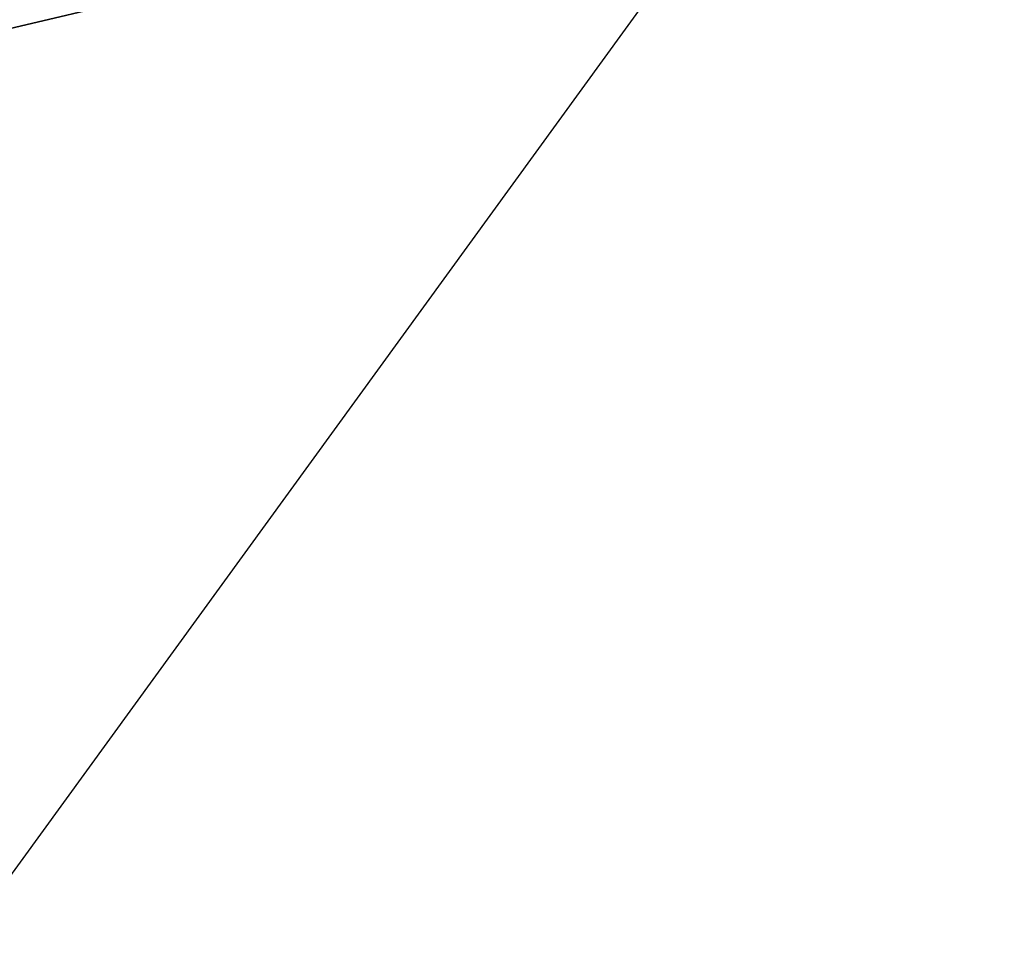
# Model space of a CAD drawing. Header units: millimetres. Extents: x 0.5 to 96.4, y -47.8 to 48.
# Tile 177 of 256: x 28.5323 to 28.6018, y -27.4448 to -27.3799. Entities that reach past the tile are written whole.
import ezdxf

# ---------------------------------------------------------------- set-up
doc = ezdxf.new("R2010")
doc.units = ezdxf.units.MM
doc.header["$LTSCALE"] = 25.4
doc.layers.get('0').update_dxf_attribs({"true_color": 0xff5454})

# ---------------------------------------------------------------- blocks, each defined once
blk = doc.blocks.new('WORKSHOP-A-6337.STL#1')
at = {"color": 250, "true_color": 0x262626}
mesh = blk.add_polyface(dxfattribs=at)
corners = [(28.584135, -27.368122, 155.064957), (26.828836, -27.784218, 149.630249), (27.61824, -28.697561, 149.733337), (27.80081, -26.446417, 154.995392)]
mesh.append_faces([[corners[k] for k in face] for face in [(0, 1, 2), (1, 0, 3)]], dxfattribs={"vtx0": -1, "color": 250})
mesh = blk.add_polyface(dxfattribs=at)
corners = [(29.714357, -26.863649, 160.545288), (28.584135, -27.368122, 155.064957), (29.128265, -27.670328, 155.046585), (29.169273, -26.562784, 160.554535)]
mesh.append_faces([[corners[k] for k in face] for face in [(0, 1, 2), (1, 0, 3)]], dxfattribs={"vtx0": -1, "color": 250})
blk = doc.blocks.new('Grupuj#1')
at = {"color": 0}
blk.add_blockref('WORKSHOP-A-6337.STL#1', (-0.507188, 47.844349, -17.197577), dxfattribs=at)

msp = doc.modelspace()

# ---------------------------------------------------------------- block references
at = {"color": 0}
msp.add_blockref('Grupuj#1', (0.507188, -47.844349, 17.197577), dxfattribs=at)

doc.saveas('drawing.dxf')
